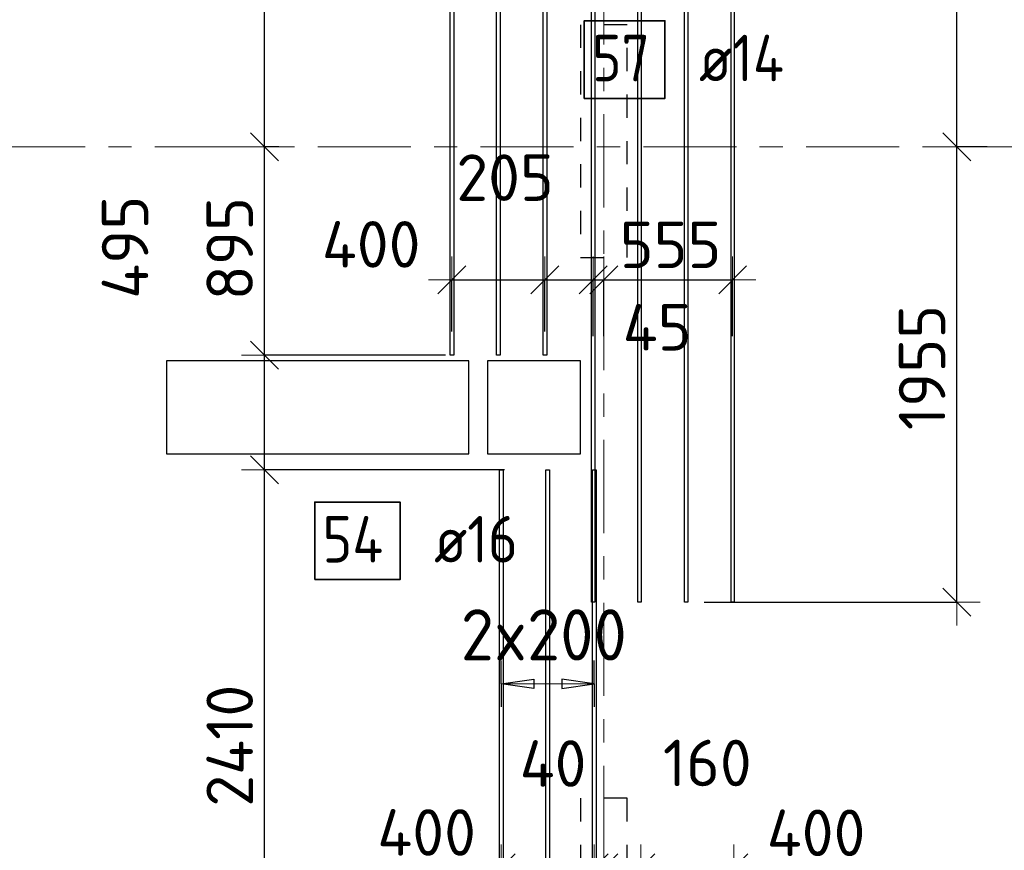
# Model space of a CAD drawing. Header units: metres. Extents: x -38 to 107, y -15 to 21.
# Tile 13 of 133: x 10.09 to 14.32, y 9.78 to 13.35. Entities that reach past the tile are written whole.
import ezdxf

# ---------------------------------------------------------------- set-up
doc = ezdxf.new("R2010")
doc.units = ezdxf.units.M
doc.header["$PDMODE"] = 65
for name, pattern in [('______11', [0.5, 0.4, -0.05, 0, -0.05]), ('______2', [0.0405, 0.03, -0.0105]), ('______5', [1.1, 0.8, -0.1, 0.1, -0.1])]:
    doc.linetypes.add(name, pattern=pattern)
for name, color, linetype, lineweight in [('XR$2$Осевая линия (1)', 7, '______5', 13), ('XR$4$Перекрытие (1)', 7, 'Continuous', 35), ('XR$4$Размерная линия (1)', 7, 'Continuous', 13)]:
    doc.layers.add(name, color=color, linetype=linetype, lineweight=lineweight)
for name, color, linetype, lineweight, true_color in [('XR$4$Арм.стержн.Доп. Арм верхн.зоны Х', 7, 'Continuous', 35, 0x8c8cff), ('XR$4$Арм.стержн.Доп. Арм. верхн.зоны У', 7, 'Continuous', 35, 0x739641), ('XR$6$Стена_ бетон несущ.', 7, 'Continuous', 70, 0xb4b496)]:
    doc.layers.add(name, color=color, linetype=linetype, lineweight=lineweight, true_color=true_color)
doc.styles.add('ISOCPEUR', font='txt')
doc.dimstyles.new('DIMSTYLE_3', dxfattribs={"dimtxt": 0.2, "dimasz": 0.2, "dimexe": 0, "dimexo": 0, "dimgap": 0.1, "dimtad": 2, "dimdec": 0, "dimlfac": 1000, "dimrnd": 5, "dimzin": 12, "dimdsep": 46, "dimtxsty": 'ISOCPEUR', "dimblk1": 'ALL_ML_STRICH', "dimblk2": 'ALL_ML_STRICH', "dimsah": 1, "dimcen": 0, "dimclrd": 7, "dimclre": 256, "dimclrt": 7, "dimadec": 0, "dimazin": 0, "dimtfac": 1, "dimtdec": 0, "dimtix": 1, "dimtmove": 2, "dimatfit": 3, "dimfxl": 0, "dimtzin": 0, "dimlwd": 0, "dimlwe": -3, "dimarcsym": 0})
doc.dimstyles.new('DIMSTYLE_33', dxfattribs={"dimtxt": 0.2, "dimasz": 0.2, "dimexe": 0, "dimexo": 0, "dimgap": 0.1, "dimtad": 2, "dimdec": 0, "dimlfac": 1000, "dimrnd": 5, "dimzin": 12, "dimdsep": 46, "dimtxsty": 'ISOCPEUR', "dimblk1": 'ALL_ML_STRICH', "dimblk2": 'ALL_ML_STRICH', "dimsah": 1, "dimcen": 0, "dimclrd": 7, "dimclre": 256, "dimclrt": 7, "dimadec": 0, "dimazin": 0, "dimtfac": 1, "dimtdec": 0, "dimtix": 1, "dimtmove": 2, "dimatfit": 3, "dimfxl": 0, "dimtvp": 1.2, "dimtzin": 0, "dimlwd": 0, "dimlwe": -3, "dimarcsym": 0})
doc.dimstyles.new('DIMSTYLE_34', dxfattribs={"dimtxt": 0.2, "dimasz": 0.2, "dimexe": 0, "dimexo": 0, "dimgap": 0.1, "dimtad": 0, "dimdec": 0, "dimlfac": 1000, "dimrnd": 5, "dimzin": 12, "dimdsep": 46, "dimtxsty": 'ISOCPEUR', "dimblk1": 'ALL_ML_STRICH', "dimblk2": 'ALL_ML_STRICH', "dimsah": 1, "dimcen": 0, "dimclrd": 7, "dimclre": 256, "dimclrt": 7, "dimadec": 0, "dimazin": 0, "dimtfac": 1, "dimtdec": 0, "dimtix": 1, "dimtmove": 2, "dimatfit": 3, "dimfxl": 0, "dimtvp": 1.2, "dimtzin": 0, "dimlwd": 0, "dimlwe": -3, "dimarcsym": 0})

# ---------------------------------------------------------------- blocks, each defined once
blk = doc.blocks.new('ALL_ML_STRICH')
at = {"color": 0, "linetype": 'ByBlock', "lineweight": -2}
for p, q in [((0, -0.5), (0, 0.5)), ((-0.3, -0.3), (0.3, 0.3)), ((-1, 0), (0.5, 0))]:
    blk.add_line(p, q, dxfattribs=at)
blk = doc.blocks.new('*D319')
at = {"layer": 'DEFPOINTS', "color": 7, "linetype": 'Continuous', "lineweight": 13, "transparency": 33554687}
for p in [(14.2275, 12.8), (13.011, 10.843), (14.1181, 10.843)]:
    blk.add_point(p, dxfattribs=at)
at = {"layer": 'XR$4$Размерная линия (1)', "color": 9, "linetype": 'Continuous', "lineweight": -2, "true_color": 0xc7c7c7, "transparency": 33554687}
for p, q in [((14.2475, 12.8), (14.1181, 12.8)), ((13.031, 10.843), (14.1181, 10.843))]:
    blk.add_line(p, q, dxfattribs=at)
at = {"layer": 'XR$4$Размерная линия (1)', "color": 7, "linetype": 'Continuous', "lineweight": -2, "transparency": 33554687}
blk.add_line((14.1181, 10.843), (14.1181, 12.8), dxfattribs=at)
at = {"layer": 'XR$4$Размерная линия (1)', "color": 7, "linetype": 'Continuous', "lineweight": 13, "transparency": 33554687, "xscale": 0.2, "yscale": 0.2, "zscale": 0.2}
for p, rotation in [((14.1181, 12.8), 90), ((14.1181, 10.843), 270)]:
    blk.add_blockref('ALL_ML_STRICH', p, dxfattribs=dict(at, rotation=rotation))
at = {"layer": 'XR$4$Размерная линия (1)', "color": 7, "linetype": 'Continuous', "lineweight": 13, "transparency": 33554687, "insert": (13.9681, 11.8515), "char_height": 0.2, "width": 0.8, "attachment_point": 5, "rotation": 90, "style": 'ISOCPEUR'}
blk.add_mtext('\\A1;{1955}', dxfattribs=at)
blk = doc.blocks.new('*D320')
at = {"layer": 'DEFPOINTS', "color": 7, "linetype": 'Continuous', "lineweight": 13, "transparency": 33554687}
for p in [(13.0189, 14.743), (14.1181, 12.8), (14.2275, 12.8)]:
    blk.add_point(p, dxfattribs=at)
at = {"layer": 'XR$4$Размерная линия (1)', "color": 9, "linetype": 'Continuous', "lineweight": -2, "true_color": 0xc7c7c7, "transparency": 33554687}
for p, q in [((13.0389, 14.743), (14.1181, 14.743)), ((14.2475, 12.8), (14.1181, 12.8))]:
    blk.add_line(p, q, dxfattribs=at)
at = {"layer": 'XR$4$Размерная линия (1)', "color": 7, "linetype": 'Continuous', "lineweight": -2, "transparency": 33554687}
blk.add_line((14.1181, 12.8), (14.1181, 14.743), dxfattribs=at)
at = {"layer": 'XR$4$Размерная линия (1)', "color": 7, "linetype": 'Continuous', "lineweight": 13, "transparency": 33554687, "xscale": 0.2, "yscale": 0.2, "zscale": 0.2}
for p, rotation in [((14.1181, 14.743), 90), ((14.1181, 12.8), 270)]:
    blk.add_blockref('ALL_ML_STRICH', p, dxfattribs=dict(at, rotation=rotation))
at = {"layer": 'XR$4$Размерная линия (1)', "color": 7, "linetype": 'Continuous', "lineweight": 13, "transparency": 33554687, "insert": (13.9681, 13.7915), "char_height": 0.2, "width": 0.8, "attachment_point": 5, "rotation": 90, "style": 'ISOCPEUR'}
blk.add_mtext('\\A1;{1945}', dxfattribs=at)
blk = doc.blocks.new('*D322')
at = {"layer": 'DEFPOINTS', "color": 7, "linetype": 'Continuous', "lineweight": 13, "transparency": 33554687}
for p in [(12.1931, 11.4121), (11.1417, 9), (11.426, 9)]:
    blk.add_point(p, dxfattribs=at)
at = {"layer": 'XR$4$Размерная линия (1)', "color": 9, "linetype": 'Continuous', "lineweight": -2, "true_color": 0xc7c7c7, "transparency": 33554687}
for p, q in [((12.1731, 11.4121), (11.1417, 11.4121)), ((11.406, 9), (11.1417, 9))]:
    blk.add_line(p, q, dxfattribs=at)
at = {"layer": 'XR$4$Размерная линия (1)', "color": 7, "linetype": 'Continuous', "lineweight": -2, "transparency": 33554687}
blk.add_line((11.1417, 9), (11.1417, 11.4121), dxfattribs=at)
at = {"layer": 'XR$4$Размерная линия (1)', "color": 7, "linetype": 'Continuous', "lineweight": 13, "transparency": 33554687, "xscale": 0.2, "yscale": 0.2, "zscale": 0.2}
for p, rotation in [((11.1417, 11.4121), 90), ((11.1417, 9), 270)]:
    blk.add_blockref('ALL_ML_STRICH', p, dxfattribs=dict(at, rotation=rotation))
at = {"layer": 'XR$4$Размерная линия (1)', "color": 7, "linetype": 'Continuous', "lineweight": 13, "transparency": 33554687, "insert": (10.9917, 10.2261), "char_height": 0.2, "width": 0.8, "attachment_point": 5, "rotation": 90, "style": 'ISOCPEUR'}
blk.add_mtext('\\A1;{2410}', dxfattribs=at)
blk = doc.blocks.new('*D323')
at = {"layer": 'DEFPOINTS', "color": 7, "linetype": 'Continuous', "lineweight": 13, "transparency": 33554687}
for p in [(11.9389, 11.9047), (11.1417, 11.4121), (12.1931, 11.4121)]:
    blk.add_point(p, dxfattribs=at)
at = {"layer": 'XR$4$Размерная линия (1)', "color": 9, "linetype": 'Continuous', "lineweight": -2, "true_color": 0xc7c7c7, "transparency": 33554687}
for p, q in [((11.9189, 11.9047), (11.1417, 11.9047)), ((12.1731, 11.4121), (11.1417, 11.4121))]:
    blk.add_line(p, q, dxfattribs=at)
at = {"layer": 'XR$4$Размерная линия (1)', "color": 7, "linetype": 'Continuous', "lineweight": -2, "transparency": 33554687}
blk.add_line((11.1417, 11.4121), (11.1417, 11.9047), dxfattribs=at)
at = {"layer": 'XR$4$Размерная линия (1)', "color": 7, "linetype": 'Continuous', "lineweight": 13, "transparency": 33554687, "xscale": 0.2, "yscale": 0.2, "zscale": 0.2}
for p, rotation in [((11.1417, 11.9047), 90), ((11.1417, 11.4121), 270)]:
    blk.add_blockref('ALL_ML_STRICH', p, dxfattribs=dict(at, rotation=rotation))
at = {"layer": 'XR$4$Размерная линия (1)', "color": 7, "linetype": 'Continuous', "lineweight": 13, "transparency": 33554687, "insert": (10.5417, 12.3684), "char_height": 0.2, "width": 0.6, "attachment_point": 5, "rotation": 90, "style": 'ISOCPEUR'}
blk.add_mtext('\\A1;{495}', dxfattribs=at)
blk = doc.blocks.new('*D324')
at = {"layer": 'DEFPOINTS', "color": 7, "linetype": 'Continuous', "lineweight": 13, "transparency": 33554687}
for p in [(11.2228, 12.8), (11.1417, 11.9047), (11.9389, 11.9047)]:
    blk.add_point(p, dxfattribs=at)
at = {"layer": 'XR$4$Размерная линия (1)', "color": 9, "linetype": 'Continuous', "lineweight": -2, "true_color": 0xc7c7c7, "transparency": 33554687}
for p, q in [((11.2028, 12.8), (11.1417, 12.8)), ((11.9189, 11.9047), (11.1417, 11.9047))]:
    blk.add_line(p, q, dxfattribs=at)
at = {"layer": 'XR$4$Размерная линия (1)', "color": 7, "linetype": 'Continuous', "lineweight": -2, "transparency": 33554687}
blk.add_line((11.1417, 11.9047), (11.1417, 12.8), dxfattribs=at)
at = {"layer": 'XR$4$Размерная линия (1)', "color": 7, "linetype": 'Continuous', "lineweight": 13, "transparency": 33554687, "xscale": 0.2, "yscale": 0.2, "zscale": 0.2}
for p, rotation in [((11.1417, 12.8), 90), ((11.1417, 11.9047), 270)]:
    blk.add_blockref('ALL_ML_STRICH', p, dxfattribs=dict(at, rotation=rotation))
at = {"layer": 'XR$4$Размерная линия (1)', "color": 7, "linetype": 'Continuous', "lineweight": 13, "transparency": 33554687, "insert": (10.9917, 12.3624), "char_height": 0.2, "width": 0.6, "attachment_point": 5, "rotation": 90, "style": 'ISOCPEUR'}
blk.add_mtext('\\A1;{895}', dxfattribs=at)
blk = doc.blocks.new('*D325')
at = {"layer": 'DEFPOINTS', "color": 7, "linetype": 'Continuous', "lineweight": 13, "transparency": 33554687}
for p in [(11.9389, 14.8047), (11.1417, 12.8), (11.2228, 12.8)]:
    blk.add_point(p, dxfattribs=at)
at = {"layer": 'XR$4$Размерная линия (1)', "color": 9, "linetype": 'Continuous', "lineweight": -2, "true_color": 0xc7c7c7, "transparency": 33554687}
for p, q in [((11.9189, 14.8047), (11.1417, 14.8047)), ((11.2028, 12.8), (11.1417, 12.8))]:
    blk.add_line(p, q, dxfattribs=at)
at = {"layer": 'XR$4$Размерная линия (1)', "color": 7, "linetype": 'Continuous', "lineweight": -2, "transparency": 33554687}
blk.add_line((11.1417, 12.8), (11.1417, 14.8047), dxfattribs=at)
at = {"layer": 'XR$4$Размерная линия (1)', "color": 7, "linetype": 'Continuous', "lineweight": 13, "transparency": 33554687, "xscale": 0.2, "yscale": 0.2, "zscale": 0.2}
for p, rotation in [((11.1417, 14.8047), 90), ((11.1417, 12.8), 270)]:
    blk.add_blockref('ALL_ML_STRICH', p, dxfattribs=dict(at, rotation=rotation))
at = {"layer": 'XR$4$Размерная линия (1)', "color": 7, "linetype": 'Continuous', "lineweight": 13, "transparency": 33554687, "insert": (10.9917, 13.8124), "char_height": 0.2, "width": 0.8, "attachment_point": 5, "rotation": 90, "style": 'ISOCPEUR'}
blk.add_mtext('\\A1;{2005}', dxfattribs=at)
blk = doc.blocks.new('*D354')
at = {"layer": 'DEFPOINTS', "color": 7, "linetype": 'Continuous', "lineweight": 13, "transparency": 33554687}
for p in [(11.9469, 12.2289), (11.9469, 12.0265), (12.3469, 12.0265)]:
    blk.add_point(p, dxfattribs=at)
at = {"layer": 'XR$4$Размерная линия (1)', "color": 9, "linetype": 'Continuous', "lineweight": -2, "true_color": 0xc7c7c7, "transparency": 33554687}
for p, q in [((11.9469, 12.0065), (11.9469, 12.2289)), ((12.3469, 12.0065), (12.3469, 12.2289))]:
    blk.add_line(p, q, dxfattribs=at)
at = {"layer": 'XR$4$Размерная линия (1)', "color": 7, "linetype": 'Continuous', "lineweight": -2, "transparency": 33554687}
blk.add_line((11.9469, 12.2289), (12.3469, 12.2289), dxfattribs=at)
at = {"layer": 'XR$4$Размерная линия (1)', "color": 7, "linetype": 'Continuous', "lineweight": 13, "transparency": 33554687, "xscale": 0.2, "yscale": 0.2, "zscale": 0.2, "rotation": 180}
blk.add_blockref('ALL_ML_STRICH', (11.9469, 12.2289), dxfattribs=at)
at = {"layer": 'XR$4$Размерная линия (1)', "color": 7, "linetype": 'Continuous', "lineweight": 13, "transparency": 33554687, "xscale": 0.2, "yscale": 0.2, "zscale": 0.2}
blk.add_blockref('ALL_ML_STRICH', (12.3469, 12.2289), dxfattribs=at)
at = {"layer": 'XR$4$Размерная линия (1)', "color": 7, "linetype": 'Continuous', "lineweight": 13, "transparency": 33554687, "insert": (11.5999, 12.3809), "char_height": 0.2, "width": 0.6, "attachment_point": 5, "style": 'ISOCPEUR'}
blk.add_mtext('\\A1;{400}', dxfattribs=at)
blk = doc.blocks.new('*D355')
at = {"layer": 'DEFPOINTS', "color": 7, "linetype": 'Continuous', "lineweight": 13, "transparency": 33554687}
for p in [(12.3469, 12.2289), (12.3469, 12.0265), (12.5539, 12.0057)]:
    blk.add_point(p, dxfattribs=at)
at = {"layer": 'XR$4$Размерная линия (1)', "color": 9, "linetype": 'Continuous', "lineweight": -2, "true_color": 0xc7c7c7, "transparency": 33554687}
for p, q in [((12.3469, 12.0065), (12.3469, 12.2289)), ((12.5539, 11.9857), (12.5539, 12.2289))]:
    blk.add_line(p, q, dxfattribs=at)
at = {"layer": 'XR$4$Размерная линия (1)', "color": 7, "linetype": 'Continuous', "lineweight": -2, "transparency": 33554687}
blk.add_line((12.3469, 12.2289), (12.5539, 12.2289), dxfattribs=at)
at = {"layer": 'XR$4$Размерная линия (1)', "color": 7, "linetype": 'Continuous', "lineweight": 13, "transparency": 33554687, "xscale": 0.2, "yscale": 0.2, "zscale": 0.2, "rotation": 180}
blk.add_blockref('ALL_ML_STRICH', (12.3469, 12.2289), dxfattribs=at)
at = {"layer": 'XR$4$Размерная линия (1)', "color": 7, "linetype": 'Continuous', "lineweight": 13, "transparency": 33554687, "xscale": 0.2, "yscale": 0.2, "zscale": 0.2}
blk.add_blockref('ALL_ML_STRICH', (12.5539, 12.2289), dxfattribs=at)
at = {"layer": 'XR$4$Размерная линия (1)', "color": 7, "linetype": 'Continuous', "lineweight": 13, "transparency": 33554687, "insert": (12.1755, 12.6677), "char_height": 0.2, "width": 0.6, "attachment_point": 5, "style": 'ISOCPEUR'}
blk.add_mtext('\\A1;{205}', dxfattribs=at)
blk = doc.blocks.new('*D356')
at = {"layer": 'DEFPOINTS', "color": 7, "linetype": 'Continuous', "lineweight": 13, "transparency": 33554687}
for p in [(12.5539, 12.2289), (12.5539, 12.0057), (12.6, 12.0057)]:
    blk.add_point(p, dxfattribs=at)
at = {"layer": 'XR$4$Размерная линия (1)', "color": 9, "linetype": 'Continuous', "lineweight": -2, "true_color": 0xc7c7c7, "transparency": 33554687}
for p, q in [((12.5539, 11.9857), (12.5539, 12.2289)), ((12.6, 11.9857), (12.6, 12.2289))]:
    blk.add_line(p, q, dxfattribs=at)
at = {"layer": 'XR$4$Размерная линия (1)', "color": 7, "linetype": 'Continuous', "lineweight": -2, "transparency": 33554687}
blk.add_line((12.5539, 12.2289), (12.6, 12.2289), dxfattribs=at)
at = {"layer": 'XR$4$Размерная линия (1)', "color": 7, "linetype": 'Continuous', "lineweight": 13, "transparency": 33554687, "xscale": 0.2, "yscale": 0.2, "zscale": 0.2}
blk.add_blockref('ALL_ML_STRICH', (12.6, 12.2289), dxfattribs=at)
at = {"layer": 'XR$4$Размерная линия (1)', "color": 7, "linetype": 'Continuous', "lineweight": 13, "transparency": 33554687, "xscale": 0.2, "yscale": 0.2, "zscale": 0.2, "rotation": 180}
blk.add_blockref('ALL_ML_STRICH', (12.5539, 12.2289), dxfattribs=at)
at = {"layer": 'XR$4$Размерная линия (1)', "color": 7, "linetype": 'Continuous', "lineweight": 13, "transparency": 33554687, "insert": (12.8292, 12.0244), "char_height": 0.2, "width": 0.4, "attachment_point": 5, "style": 'ISOCPEUR'}
blk.add_mtext('\\A1;{45}', dxfattribs=at)
blk = doc.blocks.new('*D357')
at = {"layer": 'DEFPOINTS', "color": 7, "linetype": 'Continuous', "lineweight": 13, "transparency": 33554687}
for p in [(12.6, 12.2289), (12.6, 12.0057), (13.1539, 12.0057)]:
    blk.add_point(p, dxfattribs=at)
at = {"layer": 'XR$4$Размерная линия (1)', "color": 9, "linetype": 'Continuous', "lineweight": -2, "true_color": 0xc7c7c7, "transparency": 33554687}
for p, q in [((12.6, 11.9857), (12.6, 12.2289)), ((13.1539, 11.9857), (13.1539, 12.2289))]:
    blk.add_line(p, q, dxfattribs=at)
at = {"layer": 'XR$4$Размерная линия (1)', "color": 7, "linetype": 'Continuous', "lineweight": -2, "transparency": 33554687}
blk.add_line((12.6, 12.2289), (13.1539, 12.2289), dxfattribs=at)
at = {"layer": 'XR$4$Размерная линия (1)', "color": 7, "linetype": 'Continuous', "lineweight": 13, "transparency": 33554687, "xscale": 0.2, "yscale": 0.2, "zscale": 0.2, "rotation": 180}
blk.add_blockref('ALL_ML_STRICH', (12.6, 12.2289), dxfattribs=at)
at = {"layer": 'XR$4$Размерная линия (1)', "color": 7, "linetype": 'Continuous', "lineweight": 13, "transparency": 33554687, "xscale": 0.2, "yscale": 0.2, "zscale": 0.2}
blk.add_blockref('ALL_ML_STRICH', (13.1539, 12.2289), dxfattribs=at)
at = {"layer": 'XR$4$Размерная линия (1)', "color": 7, "linetype": 'Continuous', "lineweight": 13, "transparency": 33554687, "insert": (12.887, 12.3789), "char_height": 0.2, "width": 0.6, "attachment_point": 5, "style": 'ISOCPEUR'}
blk.add_mtext('\\A1;{555}', dxfattribs=at)
blk = doc.blocks.new('*D358')
at = {"layer": 'DEFPOINTS', "color": 7, "linetype": 'Continuous', "lineweight": 13, "transparency": 33554687}
for p in [(12.1589, 9.7013), (12.5589, 9.579), (12.1589, 9.5624)]:
    blk.add_point(p, dxfattribs=at)
at = {"layer": 'XR$4$Размерная линия (1)', "color": 9, "linetype": 'Continuous', "lineweight": -2, "true_color": 0xc7c7c7, "transparency": 33554687}
for p, q in [((12.1589, 9.5424), (12.1589, 9.7013)), ((12.5589, 9.559), (12.5589, 9.7013))]:
    blk.add_line(p, q, dxfattribs=at)
at = {"layer": 'XR$4$Размерная линия (1)', "color": 7, "linetype": 'Continuous', "lineweight": -2, "transparency": 33554687}
blk.add_line((12.1589, 9.7013), (12.5589, 9.7013), dxfattribs=at)
at = {"layer": 'XR$4$Размерная линия (1)', "color": 7, "linetype": 'Continuous', "lineweight": 13, "transparency": 33554687, "xscale": 0.2, "yscale": 0.2, "zscale": 0.2, "rotation": 180}
blk.add_blockref('ALL_ML_STRICH', (12.1589, 9.7013), dxfattribs=at)
at = {"layer": 'XR$4$Размерная линия (1)', "color": 7, "linetype": 'Continuous', "lineweight": 13, "transparency": 33554687, "xscale": 0.2, "yscale": 0.2, "zscale": 0.2}
blk.add_blockref('ALL_ML_STRICH', (12.5589, 9.7013), dxfattribs=at)
at = {"layer": 'XR$4$Размерная линия (1)', "color": 7, "linetype": 'Continuous', "lineweight": 13, "transparency": 33554687, "insert": (11.8382, 9.8532), "char_height": 0.2, "width": 0.6, "attachment_point": 5, "style": 'ISOCPEUR'}
blk.add_mtext('\\A1;{400}', dxfattribs=at)
blk = doc.blocks.new('*D359')
at = {"layer": 'DEFPOINTS', "color": 7, "linetype": 'Continuous', "lineweight": 13, "transparency": 33554687}
for p in [(12.5589, 9.7013), (12.5589, 9.579), (12.6, 9.579)]:
    blk.add_point(p, dxfattribs=at)
at = {"layer": 'XR$4$Размерная линия (1)', "color": 9, "linetype": 'Continuous', "lineweight": -2, "true_color": 0xc7c7c7, "transparency": 33554687}
for p, q in [((12.5589, 9.559), (12.5589, 9.7013)), ((12.6, 9.559), (12.6, 9.7013))]:
    blk.add_line(p, q, dxfattribs=at)
at = {"layer": 'XR$4$Размерная линия (1)', "color": 7, "linetype": 'Continuous', "lineweight": -2, "transparency": 33554687}
blk.add_line((12.5589, 9.7013), (12.6, 9.7013), dxfattribs=at)
at = {"layer": 'XR$4$Размерная линия (1)', "color": 7, "linetype": 'Continuous', "lineweight": 13, "transparency": 33554687, "xscale": 0.2, "yscale": 0.2, "zscale": 0.2}
blk.add_blockref('ALL_ML_STRICH', (12.6, 9.7013), dxfattribs=at)
at = {"layer": 'XR$4$Размерная линия (1)', "color": 7, "linetype": 'Continuous', "lineweight": 13, "transparency": 33554687, "xscale": 0.2, "yscale": 0.2, "zscale": 0.2, "rotation": 180}
blk.add_blockref('ALL_ML_STRICH', (12.5589, 9.7013), dxfattribs=at)
at = {"layer": 'XR$4$Размерная линия (1)', "color": 7, "linetype": 'Continuous', "lineweight": 13, "transparency": 33554687, "insert": (12.3818, 10.1494), "char_height": 0.2, "width": 0.4, "attachment_point": 5, "style": 'ISOCPEUR'}
blk.add_mtext('\\A1;{40}', dxfattribs=at)
blk = doc.blocks.new('*D360')
at = {"layer": 'DEFPOINTS', "color": 7, "linetype": 'Continuous', "lineweight": 13, "transparency": 33554687}
for p in [(12.6, 9.7013), (12.6, 9.579), (12.7589, 9)]:
    blk.add_point(p, dxfattribs=at)
at = {"layer": 'XR$4$Размерная линия (1)', "color": 9, "linetype": 'Continuous', "lineweight": -2, "true_color": 0xc7c7c7, "transparency": 33554687}
for p, q in [((12.6, 9.559), (12.6, 9.7013)), ((12.7589, 9.02), (12.7589, 9.7013))]:
    blk.add_line(p, q, dxfattribs=at)
at = {"layer": 'XR$4$Размерная линия (1)', "color": 7, "linetype": 'Continuous', "lineweight": -2, "transparency": 33554687}
blk.add_line((12.6, 9.7013), (12.7589, 9.7013), dxfattribs=at)
at = {"layer": 'XR$4$Размерная линия (1)', "color": 7, "linetype": 'Continuous', "lineweight": 13, "transparency": 33554687, "xscale": 0.2, "yscale": 0.2, "zscale": 0.2, "rotation": 180}
blk.add_blockref('ALL_ML_STRICH', (12.6, 9.7013), dxfattribs=at)
at = {"layer": 'XR$4$Размерная линия (1)', "color": 7, "linetype": 'Continuous', "lineweight": 13, "transparency": 33554687, "xscale": 0.2, "yscale": 0.2, "zscale": 0.2}
blk.add_blockref('ALL_ML_STRICH', (12.7589, 9.7013), dxfattribs=at)
at = {"layer": 'XR$4$Размерная линия (1)', "color": 7, "linetype": 'Continuous', "lineweight": 13, "transparency": 33554687, "insert": (13.0448, 10.1518), "char_height": 0.2, "width": 0.6, "attachment_point": 5, "style": 'ISOCPEUR'}
blk.add_mtext('\\A1;{160}', dxfattribs=at)
blk = doc.blocks.new('*D361')
at = {"layer": 'DEFPOINTS', "color": 7, "linetype": 'Continuous', "lineweight": 13, "transparency": 33554687}
for p in [(12.7589, 9.7013), (13.1589, 9.0351), (12.7589, 9)]:
    blk.add_point(p, dxfattribs=at)
at = {"layer": 'XR$4$Размерная линия (1)', "color": 9, "linetype": 'Continuous', "lineweight": -2, "true_color": 0xc7c7c7, "transparency": 33554687}
for p, q in [((12.7589, 9.02), (12.7589, 9.7013)), ((13.1589, 9.0551), (13.1589, 9.7013))]:
    blk.add_line(p, q, dxfattribs=at)
at = {"layer": 'XR$4$Размерная линия (1)', "color": 7, "linetype": 'Continuous', "lineweight": -2, "transparency": 33554687}
blk.add_line((12.7589, 9.7013), (13.1589, 9.7013), dxfattribs=at)
at = {"layer": 'XR$4$Размерная линия (1)', "color": 7, "linetype": 'Continuous', "lineweight": 13, "transparency": 33554687, "xscale": 0.2, "yscale": 0.2, "zscale": 0.2, "rotation": 180}
blk.add_blockref('ALL_ML_STRICH', (12.7589, 9.7013), dxfattribs=at)
at = {"layer": 'XR$4$Размерная линия (1)', "color": 7, "linetype": 'Continuous', "lineweight": 13, "transparency": 33554687, "xscale": 0.2, "yscale": 0.2, "zscale": 0.2}
blk.add_blockref('ALL_ML_STRICH', (13.1589, 9.7013), dxfattribs=at)
at = {"layer": 'XR$4$Размерная линия (1)', "color": 7, "linetype": 'Continuous', "lineweight": 13, "transparency": 33554687, "insert": (13.5126, 9.8516), "char_height": 0.2, "width": 0.6, "attachment_point": 5, "style": 'ISOCPEUR'}
blk.add_mtext('\\A1;{400}', dxfattribs=at)

msp = doc.modelspace()

# ---------------------------------------------------------------- linework, layer by layer
at = {"layer": 'XR$2$Осевая линия (1)', "color": 253, "linetype": '______11', "lineweight": 13, "true_color": 0xa0a0a0, "transparency": 33554687}
for p, q in [((12.6, 8.34), (12.6, 19.78)), ((-2.63, 12.8), (62.6, 12.8))]:
    msp.add_line(p, q, dxfattribs=at)
at = {"layer": 'XR$4$Арм.стержн.Доп. Арм верхн.зоны Х', "color": 253, "linetype": 'Continuous', "lineweight": -3, "true_color": 0xa0a0a0, "transparency": 33554687}
for p, q in [((12.1589, 10.4925), (12.1589, 10.5925)), ((12.5589, 10.4925), (12.5589, 10.5925)), ((12.1589, 10.4925), (12.1589, 10.3925)), ((12.5589, 10.4925), (12.5589, 10.3925))]:
    msp.add_line(p, q, dxfattribs=at)
at = {"layer": 'XR$4$Арм.стержн.Доп. Арм верхн.зоны Х', "color": 7, "linetype": 'Continuous', "lineweight": 25, "transparency": 33554687}
for p, q in [((12.1589, 10.4925), (12.2989, 10.5125)), ((12.2989, 10.5125), (12.2989, 10.4725)), ((12.5589, 10.4925), (12.4189, 10.5125)), ((12.4189, 10.5125), (12.4189, 10.4725)), ((12.2989, 10.4725), (12.1589, 10.4925)), ((12.4189, 10.4725), (12.5589, 10.4925))]:
    msp.add_line(p, q, dxfattribs=at)
at = {"layer": 'XR$4$Арм.стержн.Доп. Арм верхн.зоны Х', "color": 7, "linetype": 'Continuous', "lineweight": 13, "transparency": 33554687}
for p, q in [((12.1589, 10.4925), (12.1589, 10.4925)), ((12.1589, 10.4925), (12.5589, 10.4925)), ((12.5589, 10.4925), (12.5589, 10.4925))]:
    msp.add_line(p, q, dxfattribs=at)
at = {"layer": 'XR$4$Арм.стержн.Доп. Арм верхн.зоны Х', "color": 7, "linetype": 'Continuous', "lineweight": 25, "transparency": 33554687}
for points in [[(12.5469, 10.843), (12.5469, 14.743), (12.5609, 14.743), (12.5609, 10.843), (12.5469, 10.843)], [(12.7469, 10.843), (12.7469, 14.743), (12.7609, 14.743), (12.7609, 10.843), (12.7469, 10.843)], [(12.9469, 10.843), (12.9469, 14.743), (12.9609, 14.743), (12.9609, 10.843), (12.9469, 10.843)], [(13.1469, 10.843), (13.1469, 14.743), (13.1609, 14.743), (13.1609, 10.843), (13.1469, 10.843)], [(12.1509, 7.5121), (12.1509, 11.4121), (12.1669, 11.4121), (12.1669, 7.5121), (12.1509, 7.5121)], [(12.3509, 7.5121), (12.3509, 11.4121), (12.3669, 11.4121), (12.3669, 7.5121), (12.3509, 7.5121)], [(12.5509, 7.5121), (12.5509, 11.4121), (12.5669, 11.4121), (12.5669, 7.5121), (12.5509, 7.5121)]]:
    msp.add_lwpolyline(points, dxfattribs=at)
at = {"layer": 'XR$4$Арм.стержн.Доп. Арм верхн.зоны Х', "color": 7, "linetype": 'Continuous', "lineweight": 35, "transparency": 33554687}
for points in [[(12.5162, 13.0084), (12.8629, 13.0084), (12.8629, 13.3417), (12.5162, 13.3417), (12.5162, 13.0084)], [(11.3573, 10.94), (11.724, 10.94), (11.724, 11.2733), (11.3573, 11.2733), (11.3573, 10.94)]]:
    msp.add_lwpolyline(points, dxfattribs=at)
at = {"layer": 'XR$4$Арм.стержн.Доп. Арм. верхн.зоны У', "color": 7, "linetype": 'Continuous', "lineweight": 25, "transparency": 33554687}
for points in [[(11.9389, 11.9047), (11.9389, 14.8047), (11.9549, 14.8047), (11.9549, 11.9047), (11.9389, 11.9047)], [(12.1389, 11.9047), (12.1389, 14.8047), (12.1549, 14.8047), (12.1549, 11.9047), (12.1389, 11.9047)], [(12.3389, 11.9047), (12.3389, 14.8047), (12.3549, 14.8047), (12.3549, 11.9047), (12.3389, 11.9047)]]:
    msp.add_lwpolyline(points, dxfattribs=at)
at = {"layer": 'XR$4$Перекрытие (1)', "color": 7, "linetype": 'Continuous', "lineweight": 25, "transparency": 33554687}
for p, q in [((10.7194, 11.8802), (10.7194, 11.4802)), ((12.0194, 11.8802), (10.7194, 11.8802)), ((12.0194, 11.4802), (12.0194, 11.8802)), ((12.1001, 11.8802), (12.1001, 11.4802)), ((12.5001, 11.8802), (12.1001, 11.8802)), ((12.5001, 11.4802), (12.5001, 11.8802)), ((10.7194, 11.4802), (12.0194, 11.4802)), ((12.1001, 11.4802), (12.5001, 11.4802))]:
    msp.add_line(p, q, dxfattribs=at)
at = {"layer": 'XR$6$Стена_ бетон несущ.', "color": 253, "linetype": '______2', "lineweight": -3, "true_color": 0xa0a0a0, "transparency": 33554687}
for p, q in [((12.5, 13.325), (12.4998, 13.325)), ((12.4998, 13.325), (12.4998, 12.325)), ((12.6998, 13.325), (12.5, 13.325)), ((12.6998, 12.325), (12.6998, 13.325)), ((12.4998, 12.325), (12.5, 12.325)), ((12.5, 12.325), (12.6998, 12.325)), ((12.7, 10), (12.5, 10)), ((12.5, 10), (12.5, 9.48)), ((12.7, 9.9), (12.7, 10)), ((12.7, 9.7), (12.7, 9.9))]:
    msp.add_line(p, q, dxfattribs=at)

# ---------------------------------------------------------------- texts
at = {"layer": 'XR$4$Арм.стержн.Доп. Арм верхн.зоны Х', "color": 7, "linetype": 'Continuous', "lineweight": 25, "transparency": 33554687, "char_height": 0.2, "attachment_point": 7, "style": 'ISOCPEUR'}
for s, insert, width in [('\\W0.87;57', (12.5496, 13.0817), 0.367208), ('\\W0.89; ø14 ', (12.8962, 13.0817), 0.769432), ('\\W0.88;54', (11.3906, 11.0133), 0.387995), ('\\W0.89; ø16 ', (11.7573, 11.0133), 0.749105)]:
    msp.add_mtext(s, dxfattribs=dict(at, insert=insert, width=width))
at = {"layer": 'XR$4$Арм.стержн.Доп. Арм верхн.зоны Х', "color": 7, "linetype": 'Continuous', "lineweight": 13, "transparency": 33554687, "insert": (11.9849, 10.5925), "char_height": 0.22, "width": 0.873359, "attachment_point": 7, "style": 'ISOCPEUR'}
msp.add_mtext('\\W0.95;2x200', dxfattribs=at)

# ---------------------------------------------------------------- dimensions: what is measured, and where the dimension line sits
at = {"layer": 'XR$4$Размерная линия (1)', "color": 7, "linetype": 'Continuous', "lineweight": 13, "transparency": 33554687}
for base, p1, p2, dimstyle, picture, middle in [((11.1417, 14.8047), (11.2028, 12.8), (11.9189, 14.8047), 'DIMSTYLE_3', '*D325', (10.9917, 13.8124)), ((14.1181, 14.743), (14.2475, 12.8), (13.0389, 14.743), 'DIMSTYLE_3', '*D320', (13.9681, 13.7915)), ((11.1417, 12.8), (11.9189, 11.9047), (11.2028, 12.8), 'DIMSTYLE_3', '*D324', (10.9917, 12.3624)), ((14.1181, 12.8), (13.031, 10.843), (14.2475, 12.8), 'DIMSTYLE_3', '*D319', (13.9681, 11.8515)), ((11.1417, 11.9047), (12.1731, 11.4121), (11.9189, 11.9047), 'DIMSTYLE_33', '*D323', (10.5417, 12.3684)), ((11.1417, 11.4121), (11.406, 9), (12.1731, 11.4121), 'DIMSTYLE_3', '*D322', (10.9917, 10.2261))]:
    dim = msp.add_linear_dim(base=base, p1=p1, p2=p2, angle=90, dimstyle=dimstyle, override={"dimpost": '<>', "dimclrd": 7, "dimclre": 9, "dimclrt": 7, "dimlwd": 0, "dimlwe": 65533}, dxfattribs=at)
    dim.commit()
    dim.dimension.update_dxf_attribs({"geometry": picture, "text_midpoint": middle, "dimtype": 160})
for base, p1, p2, dimstyle, picture, middle in [((12.5539, 12.2289), (12.3469, 12.0065), (12.5539, 11.9857), 'DIMSTYLE_33', '*D355', (12.1755, 12.6677)), ((12.3469, 12.2289), (11.9469, 12.0065), (12.3469, 12.0065), 'DIMSTYLE_33', '*D354', (11.5999, 12.3809)), ((13.1539, 12.2289), (12.6, 11.9857), (13.1539, 11.9857), 'DIMSTYLE_33', '*D357', (12.887, 12.3789)), ((12.6, 12.2289), (12.5539, 11.9857), (12.6, 11.9857), 'DIMSTYLE_34', '*D356', (12.8292, 12.0244)), ((12.6, 9.7013), (12.5589, 9.559), (12.6, 9.559), 'DIMSTYLE_33', '*D359', (12.3818, 10.1494)), ((12.7589, 9.7013), (12.6, 9.559), (12.7589, 9.02), 'DIMSTYLE_33', '*D360', (13.0448, 10.1518)), ((12.5589, 9.7013), (12.1589, 9.5424), (12.5589, 9.559), 'DIMSTYLE_33', '*D358', (11.8382, 9.8532)), ((13.1589, 9.7013), (12.7589, 9.02), (13.1589, 9.0551), 'DIMSTYLE_33', '*D361', (13.5126, 9.8516))]:
    dim = msp.add_linear_dim(base=base, p1=p1, p2=p2, dimstyle=dimstyle, override={"dimpost": '<>', "dimclrd": 7, "dimclre": 9, "dimclrt": 7, "dimlwd": 0, "dimlwe": 65533}, dxfattribs=at)
    dim.commit()
    dim.dimension.update_dxf_attribs({"geometry": picture, "text_midpoint": middle, "dimtype": 160})

doc.saveas('drawing.dxf')
